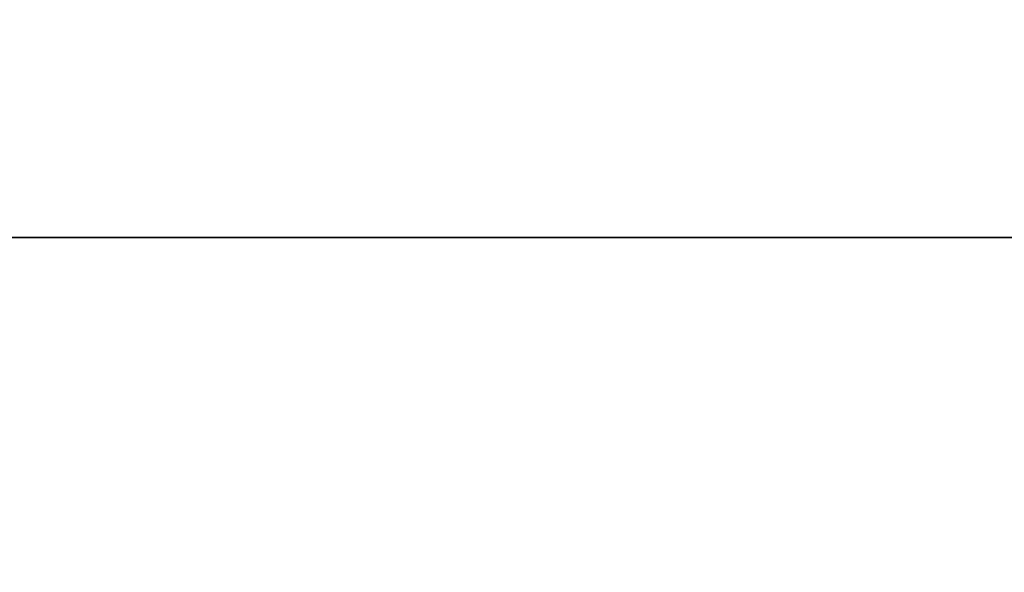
# Model space of a CAD drawing. Header units: millimetres. Extents: x -825 to -161, y -739 to 200.
# Tile 67 of 256: x -506.453 to -506.4224, y -43.0315 to -43.0144. Entities that reach past the tile are written whole.
import ezdxf

# ---------------------------------------------------------------- set-up
doc = ezdxf.new("R2010")
doc.units = ezdxf.units.MM
doc.header["$MEASUREMENT"] = 0
doc.layers.add('Default', color=7, linetype='Continuous', true_color=0x000000)

# ---------------------------------------------------------------- blocks, each defined once
blk = doc.blocks.new('M3X10MM')
at = {"layer": 'Default'}
blk.add_line((2.4003, 0), (3.5, 0), dxfattribs=at)
at = {"layer": 'Default', "extrusion": (-7.98303e-16, 1, -8.38761e-48)}
blk.add_arc((0, 0), 3.5, 0, 180, dxfattribs=at)
at = {"layer": 'Default', "extrusion": (-7.98303e-16, 1, 1.53695e-47)}
blk.add_arc((0, 0), 3.5, 180, 0, dxfattribs=at)
at = {"layer": 'Default', "extrusion": (4.49733e-17, 1, 0)}
blk.add_arc((0, 0, -1.031371), 2.468629, 0, 180, dxfattribs=at)
at = {"layer": 'Default', "extrusion": (-4.49733e-17, 1, 0)}
blk.add_arc((0, 0, -1.031371), 2.468629, 180, 0, dxfattribs=at)
at = {"layer": 'Default'}
blk.add_arc((3.6, -2.162742), 1.6, 135, 180, dxfattribs=at)
blk = doc.blocks.new('M_COVER_ASM')
at = {"layer": 'Default', "rotation": 180}
blk.add_blockref('M3X10MM', (133.550939, 12.220803, 32.04294), dxfattribs=at)

msp = doc.modelspace()

# ---------------------------------------------------------------- block references
at = {"layer": 'Default', "extrusion": (0, -1, 0), "xscale": 1.342608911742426, "yscale": 1.342608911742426, "zscale": 1.342608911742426, "rotation": 359.9998767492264}
msp.add_blockref('M_COVER_ASM', (-682.475903, 20.483796), dxfattribs=at)

doc.saveas('drawing.dxf')
